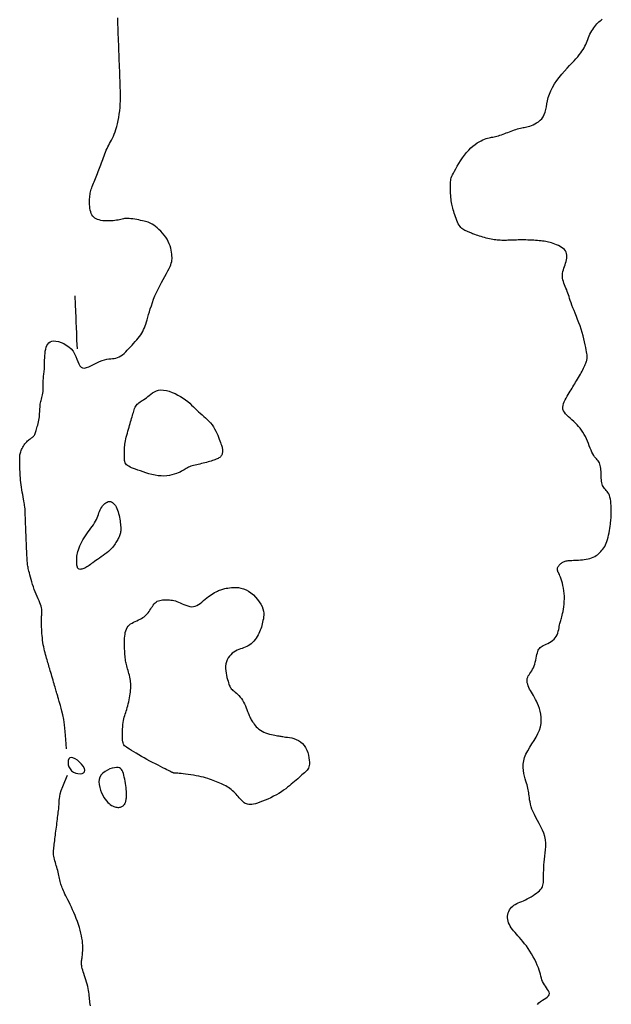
# Model space of a CAD drawing. Header units: millimetres. Extents: x 32690613 to 32693367, y 5343692 to 5344708.
# Tile 44 of 256: x 32692337 to 32692359, y 5343805 to 5343842. Entities that reach past the tile are written whole.
import ezdxf

# ---------------------------------------------------------------- set-up
doc = ezdxf.new("R2010")
doc.units = ezdxf.units.MM
doc.header["$LTSCALE"] = 20
doc.layers.add('02-DGM_HL_494.00', color=122, linetype='Continuous')
doc.layers.add('02-DGM_HL_494.50', color=132, linetype='Continuous')

msp = doc.modelspace()

# ---------------------------------------------------------------- linework, layer by layer
at = {"layer": '02-DGM_HL_494.00', "elevation": 494, "flags": 128}
msp.add_lwpolyline([(32692355.978, 5343804.798), (32692356.031, 5343804.858), (32692356.093, 5343804.911), (32692356.16, 5343804.958), (32692356.226, 5343805.001), (32692356.289, 5343805.042), (32692356.344, 5343805.082), (32692356.387, 5343805.122), (32692356.414, 5343805.165), (32692356.421, 5343805.211), (32692356.412, 5343805.261), (32692356.389, 5343805.314), (32692356.356, 5343805.369), (32692356.317, 5343805.426), (32692356.275, 5343805.485), (32692356.233, 5343805.546), (32692356.196, 5343805.607), (32692356.166, 5343805.668), (32692356.142, 5343805.731), (32692356.122, 5343805.796), (32692356.103, 5343805.864), (32692356.084, 5343805.935), (32692356.063, 5343806.012), (32692356.038, 5343806.094), (32692356.007, 5343806.183), (32692355.968, 5343806.279), (32692355.923, 5343806.381), (32692355.871, 5343806.486), (32692355.814, 5343806.593), (32692355.753, 5343806.699), (32692355.69, 5343806.804), (32692355.624, 5343806.905), (32692355.558, 5343807), (32692355.492, 5343807.087), (32692355.427, 5343807.168), (32692355.363, 5343807.243), (32692355.301, 5343807.313), (32692355.241, 5343807.379), (32692355.183, 5343807.442), (32692355.129, 5343807.504), (32692355.077, 5343807.565), (32692355.03, 5343807.625), (32692354.987, 5343807.686), (32692354.949, 5343807.747), (32692354.917, 5343807.808), (32692354.89, 5343807.87), (32692354.87, 5343807.932), (32692354.856, 5343807.994), (32692354.85, 5343808.056), (32692354.851, 5343808.119), (32692354.86, 5343808.18), (32692354.876, 5343808.241), (32692354.898, 5343808.3), (32692354.926, 5343808.355), (32692354.959, 5343808.407), (32692354.998, 5343808.455), (32692355.041, 5343808.497), (32692355.088, 5343808.534), (32692355.14, 5343808.565), (32692355.195, 5343808.594), (32692355.253, 5343808.62), (32692355.315, 5343808.646), (32692355.38, 5343808.672), (32692355.448, 5343808.701), (32692355.518, 5343808.733), (32692355.591, 5343808.769), (32692355.665, 5343808.809), (32692355.738, 5343808.852), (32692355.809, 5343808.897), (32692355.877, 5343808.943), (32692355.94, 5343808.99), (32692355.997, 5343809.035), (32692356.047, 5343809.079), (32692356.088, 5343809.12), (32692356.121, 5343809.16), (32692356.146, 5343809.2), (32692356.166, 5343809.241), (32692356.18, 5343809.284), (32692356.189, 5343809.332), (32692356.196, 5343809.384), (32692356.199, 5343809.443), (32692356.202, 5343809.51), (32692356.203, 5343809.583), (32692356.204, 5343809.664), (32692356.205, 5343809.751), (32692356.207, 5343809.844), (32692356.211, 5343809.942), (32692356.218, 5343810.045), (32692356.227, 5343810.153), (32692356.24, 5343810.265), (32692356.254, 5343810.38), (32692356.268, 5343810.498), (32692356.279, 5343810.619), (32692356.284, 5343810.741), (32692356.282, 5343810.865), (32692356.27, 5343810.989), (32692356.245, 5343811.113), (32692356.208, 5343811.236), (32692356.159, 5343811.359), (32692356.102, 5343811.48), (32692356.041, 5343811.598), (32692355.977, 5343811.714), (32692355.915, 5343811.827), (32692355.857, 5343811.936), (32692355.806, 5343812.041), (32692355.765, 5343812.141), (32692355.734, 5343812.236), (32692355.71, 5343812.326), (32692355.693, 5343812.412), (32692355.68, 5343812.492), (32692355.67, 5343812.567), (32692355.662, 5343812.637), (32692355.655, 5343812.702), (32692355.647, 5343812.762), (32692355.637, 5343812.819), (32692355.626, 5343812.874), (32692355.613, 5343812.93), (32692355.598, 5343812.988), (32692355.581, 5343813.051), (32692355.561, 5343813.12), (32692355.538, 5343813.198), (32692355.513, 5343813.285), (32692355.488, 5343813.382), (32692355.465, 5343813.486), (32692355.448, 5343813.598), (32692355.439, 5343813.714), (32692355.441, 5343813.835), (32692355.457, 5343813.959), (32692355.49, 5343814.086), (32692355.541, 5343814.213), (32692355.607, 5343814.34), (32692355.682, 5343814.468), (32692355.764, 5343814.597), (32692355.845, 5343814.725), (32692355.923, 5343814.853), (32692355.992, 5343814.981), (32692356.048, 5343815.108), (32692356.086, 5343815.235), (32692356.108, 5343815.359), (32692356.116, 5343815.482), (32692356.112, 5343815.601), (32692356.097, 5343815.715), (32692356.074, 5343815.825), (32692356.045, 5343815.928), (32692356.012, 5343816.024), (32692355.976, 5343816.113), (32692355.938, 5343816.195), (32692355.9, 5343816.27), (32692355.86, 5343816.341), (32692355.821, 5343816.408), (32692355.783, 5343816.473), (32692355.746, 5343816.535), (32692355.711, 5343816.596), (32692355.679, 5343816.657), (32692355.65, 5343816.718), (32692355.626, 5343816.779), (32692355.606, 5343816.838), (32692355.591, 5343816.896), (32692355.584, 5343816.951), (32692355.583, 5343817.005), (32692355.59, 5343817.056), (32692355.606, 5343817.104), (32692355.628, 5343817.151), (32692355.656, 5343817.197), (32692355.688, 5343817.243), (32692355.722, 5343817.291), (32692355.757, 5343817.342), (32692355.79, 5343817.398), (32692355.821, 5343817.458), (32692355.847, 5343817.525), (32692355.871, 5343817.596), (32692355.891, 5343817.67), (32692355.908, 5343817.745), (32692355.924, 5343817.819), (32692355.94, 5343817.89), (32692355.954, 5343817.956), (32692355.97, 5343818.016), (32692355.986, 5343818.068), (32692356.004, 5343818.112), (32692356.025, 5343818.15), (32692356.049, 5343818.183), (32692356.077, 5343818.213), (32692356.111, 5343818.24), (32692356.149, 5343818.265), (32692356.194, 5343818.29), (32692356.246, 5343818.316), (32692356.303, 5343818.343), (32692356.363, 5343818.373), (32692356.424, 5343818.406), (32692356.485, 5343818.442), (32692356.543, 5343818.482), (32692356.596, 5343818.528), (32692356.643, 5343818.579), (32692356.681, 5343818.635), (32692356.712, 5343818.696), (32692356.737, 5343818.76), (32692356.756, 5343818.826), (32692356.772, 5343818.891), (32692356.784, 5343818.954), (32692356.795, 5343819.013), (32692356.805, 5343819.067), (32692356.815, 5343819.115), (32692356.826, 5343819.158), (32692356.838, 5343819.198), (32692356.85, 5343819.238), (32692356.862, 5343819.279), (32692356.876, 5343819.324), (32692356.89, 5343819.374), (32692356.905, 5343819.433), (32692356.921, 5343819.501), (32692356.936, 5343819.577), (32692356.951, 5343819.661), (32692356.965, 5343819.752), (32692356.975, 5343819.847), (32692356.983, 5343819.946), (32692356.987, 5343820.047), (32692356.985, 5343820.149), (32692356.979, 5343820.251), (32692356.967, 5343820.351), (32692356.952, 5343820.449), (32692356.933, 5343820.543), (32692356.911, 5343820.632), (32692356.889, 5343820.714), (32692356.865, 5343820.789), (32692356.841, 5343820.856), (32692356.819, 5343820.913), (32692356.797, 5343820.961), (32692356.778, 5343821.002), (32692356.76, 5343821.037), (32692356.745, 5343821.067), (32692356.734, 5343821.094), (32692356.725, 5343821.118), (32692356.721, 5343821.142), (32692356.721, 5343821.166), (32692356.725, 5343821.19), (32692356.733, 5343821.215), (32692356.744, 5343821.239), (32692356.758, 5343821.263), (32692356.773, 5343821.287), (32692356.791, 5343821.31), (32692356.811, 5343821.332), (32692356.831, 5343821.353), (32692356.853, 5343821.373), (32692356.876, 5343821.391), (32692356.901, 5343821.409), (32692356.927, 5343821.425), (32692356.955, 5343821.439), (32692356.985, 5343821.451), (32692357.017, 5343821.462), (32692357.051, 5343821.471), (32692357.088, 5343821.478), (32692357.127, 5343821.483), (32692357.17, 5343821.487), (32692357.217, 5343821.491), (32692357.267, 5343821.494), (32692357.323, 5343821.496), (32692357.382, 5343821.499), (32692357.447, 5343821.501), (32692357.516, 5343821.504), (32692357.588, 5343821.509), (32692357.661, 5343821.515), (32692357.735, 5343821.523), (32692357.808, 5343821.534), (32692357.879, 5343821.548), (32692357.947, 5343821.565), (32692358.011, 5343821.586), (32692358.071, 5343821.611), (32692358.127, 5343821.64), (32692358.179, 5343821.671), (32692358.228, 5343821.706), (32692358.275, 5343821.744), (32692358.318, 5343821.784), (32692358.359, 5343821.826), (32692358.398, 5343821.87), (32692358.435, 5343821.917), (32692358.47, 5343821.967), (32692358.502, 5343822.02), (32692358.532, 5343822.078), (32692358.56, 5343822.14), (32692358.585, 5343822.207), (32692358.608, 5343822.28), (32692358.629, 5343822.359), (32692358.648, 5343822.442), (32692358.665, 5343822.527), (32692358.68, 5343822.612), (32692358.693, 5343822.696), (32692358.704, 5343822.777), (32692358.714, 5343822.851), (32692358.722, 5343822.919), (32692358.73, 5343822.977), (32692358.736, 5343823.029), (32692358.741, 5343823.076), (32692358.745, 5343823.12), (32692358.748, 5343823.165), (32692358.75, 5343823.213), (32692358.751, 5343823.265), (32692358.751, 5343823.326), (32692358.75, 5343823.395), (32692358.748, 5343823.471), (32692358.743, 5343823.552), (32692358.737, 5343823.636), (32692358.727, 5343823.719), (32692358.715, 5343823.799), (32692358.698, 5343823.873), (32692358.677, 5343823.94), (32692358.652, 5343823.996), (32692358.623, 5343824.045), (32692358.591, 5343824.086), (32692358.559, 5343824.123), (32692358.526, 5343824.157), (32692358.495, 5343824.191), (32692358.467, 5343824.226), (32692358.442, 5343824.264), (32692358.422, 5343824.308), (32692358.406, 5343824.356), (32692358.394, 5343824.408), (32692358.386, 5343824.464), (32692358.379, 5343824.522), (32692358.375, 5343824.582), (32692358.372, 5343824.644), (32692358.369, 5343824.706), (32692358.367, 5343824.768), (32692358.363, 5343824.83), (32692358.359, 5343824.891), (32692358.353, 5343824.949), (32692358.345, 5343825.006), (32692358.334, 5343825.059), (32692358.32, 5343825.109), (32692358.302, 5343825.154), (32692358.279, 5343825.195), (32692358.253, 5343825.232), (32692358.223, 5343825.269), (32692358.191, 5343825.306), (32692358.158, 5343825.345), (32692358.124, 5343825.388), (32692358.089, 5343825.438), (32692358.055, 5343825.494), (32692358.022, 5343825.56), (32692357.989, 5343825.634), (32692357.957, 5343825.713), (32692357.923, 5343825.797), (32692357.889, 5343825.884), (32692357.853, 5343825.972), (32692357.815, 5343826.06), (32692357.774, 5343826.146), (32692357.73, 5343826.228), (32692357.682, 5343826.307), (32692357.632, 5343826.382), (32692357.578, 5343826.455), (32692357.522, 5343826.524), (32692357.463, 5343826.59), (32692357.401, 5343826.654), (32692357.337, 5343826.715), (32692357.272, 5343826.774), (32692357.206, 5343826.831), (32692357.143, 5343826.888), (32692357.084, 5343826.944), (32692357.031, 5343827.001), (32692356.987, 5343827.059), (32692356.954, 5343827.118), (32692356.933, 5343827.181), (32692356.927, 5343827.246), (32692356.934, 5343827.314), (32692356.952, 5343827.383), (32692356.978, 5343827.453), (32692357.011, 5343827.524), (32692357.049, 5343827.593), (32692357.088, 5343827.661), (32692357.128, 5343827.727), (32692357.166, 5343827.789), (32692357.203, 5343827.849), (32692357.238, 5343827.907), (32692357.273, 5343827.964), (32692357.307, 5343828.02), (32692357.341, 5343828.075), (32692357.375, 5343828.131), (32692357.41, 5343828.188), (32692357.446, 5343828.246), (32692357.482, 5343828.306), (32692357.518, 5343828.366), (32692357.554, 5343828.426), (32692357.589, 5343828.486), (32692357.622, 5343828.545), (32692357.654, 5343828.603), (32692357.683, 5343828.659), (32692357.709, 5343828.712), (32692357.732, 5343828.763), (32692357.753, 5343828.811), (32692357.772, 5343828.857), (32692357.788, 5343828.9), (32692357.802, 5343828.94), (32692357.814, 5343828.976), (32692357.824, 5343829.01), (32692357.832, 5343829.04), (32692357.838, 5343829.069), (32692357.842, 5343829.098), (32692357.844, 5343829.131), (32692357.843, 5343829.168), (32692357.84, 5343829.213), (32692357.833, 5343829.266), (32692357.823, 5343829.331), (32692357.81, 5343829.409), (32692357.793, 5343829.498), (32692357.772, 5343829.596), (32692357.748, 5343829.704), (32692357.72, 5343829.817), (32692357.689, 5343829.936), (32692357.654, 5343830.058), (32692357.616, 5343830.181), (32692357.574, 5343830.304), (32692357.53, 5343830.426), (32692357.484, 5343830.547), (32692357.437, 5343830.664), (32692357.391, 5343830.777), (32692357.348, 5343830.886), (32692357.306, 5343830.989), (32692357.269, 5343831.085), (32692357.237, 5343831.174), (32692357.208, 5343831.256), (32692357.183, 5343831.332), (32692357.16, 5343831.404), (32692357.138, 5343831.471), (32692357.117, 5343831.536), (32692357.095, 5343831.599), (32692357.072, 5343831.661), (32692357.046, 5343831.722), (32692357.02, 5343831.784), (32692356.994, 5343831.845), (32692356.969, 5343831.907), (32692356.947, 5343831.969), (32692356.929, 5343832.031), (32692356.917, 5343832.093), (32692356.911, 5343832.155), (32692356.912, 5343832.217), (32692356.92, 5343832.28), (32692356.933, 5343832.343), (32692356.95, 5343832.407), (32692356.969, 5343832.47), (32692356.991, 5343832.533), (32692357.012, 5343832.597), (32692357.033, 5343832.66), (32692357.051, 5343832.723), (32692357.065, 5343832.786), (32692357.076, 5343832.848), (32692357.08, 5343832.908), (32692357.078, 5343832.966), (32692357.069, 5343833.023), (32692357.051, 5343833.076), (32692357.023, 5343833.127), (32692356.984, 5343833.174), (32692356.937, 5343833.217), (32692356.883, 5343833.257), (32692356.823, 5343833.293), (32692356.759, 5343833.326), (32692356.694, 5343833.356), (32692356.629, 5343833.382), (32692356.566, 5343833.405), (32692356.505, 5343833.424), (32692356.448, 5343833.441), (32692356.392, 5343833.455), (32692356.338, 5343833.466), (32692356.283, 5343833.476), (32692356.227, 5343833.484), (32692356.168, 5343833.492), (32692356.107, 5343833.499), (32692356.043, 5343833.505), (32692355.975, 5343833.511), (32692355.904, 5343833.517), (32692355.832, 5343833.522), (32692355.758, 5343833.526), (32692355.683, 5343833.53), (32692355.608, 5343833.533), (32692355.534, 5343833.535), (32692355.46, 5343833.536), (32692355.388, 5343833.536), (32692355.318, 5343833.535), (32692355.248, 5343833.534), (32692355.18, 5343833.532), (32692355.113, 5343833.53), (32692355.048, 5343833.528), (32692354.985, 5343833.525), (32692354.924, 5343833.523), (32692354.863, 5343833.521), (32692354.805, 5343833.519), (32692354.747, 5343833.518), (32692354.69, 5343833.518), (32692354.633, 5343833.519), (32692354.577, 5343833.521), (32692354.52, 5343833.524), (32692354.464, 5343833.529), (32692354.407, 5343833.535), (32692354.349, 5343833.543), (32692354.291, 5343833.553), (32692354.232, 5343833.564), (32692354.172, 5343833.577), (32692354.111, 5343833.591), (32692354.049, 5343833.607), (32692353.985, 5343833.624), (32692353.92, 5343833.643), (32692353.857, 5343833.662), (32692353.794, 5343833.682), (32692353.734, 5343833.701), (32692353.676, 5343833.72), (32692353.623, 5343833.739), (32692353.575, 5343833.756), (32692353.533, 5343833.771), (32692353.495, 5343833.785), (32692353.462, 5343833.799), (32692353.431, 5343833.811), (32692353.402, 5343833.824), (32692353.373, 5343833.836), (32692353.344, 5343833.849), (32692353.313, 5343833.863), (32692353.28, 5343833.878), (32692353.245, 5343833.895), (32692353.209, 5343833.915), (32692353.171, 5343833.939), (32692353.134, 5343833.967), (32692353.097, 5343834.001), (32692353.061, 5343834.041), (32692353.027, 5343834.088), (32692352.994, 5343834.143), (32692352.964, 5343834.203), (32692352.937, 5343834.269), (32692352.911, 5343834.337), (32692352.887, 5343834.407), (32692352.865, 5343834.477), (32692352.844, 5343834.544), (32692352.825, 5343834.608), (32692352.808, 5343834.668), (32692352.792, 5343834.724), (32692352.778, 5343834.777), (32692352.765, 5343834.83), (32692352.753, 5343834.884), (32692352.742, 5343834.939), (32692352.733, 5343834.999), (32692352.724, 5343835.063), (32692352.717, 5343835.134), (32692352.711, 5343835.209), (32692352.706, 5343835.287), (32692352.702, 5343835.366), (32692352.7, 5343835.445), (32692352.699, 5343835.521), (32692352.699, 5343835.594), (32692352.701, 5343835.66), (32692352.705, 5343835.719), (32692352.711, 5343835.773), (32692352.72, 5343835.824), (32692352.734, 5343835.875), (32692352.753, 5343835.928), (32692352.778, 5343835.985), (32692352.81, 5343836.05), (32692352.85, 5343836.124), (32692352.898, 5343836.21), (32692352.953, 5343836.305), (32692353.015, 5343836.406), (32692353.083, 5343836.51), (32692353.155, 5343836.616), (32692353.231, 5343836.72), (32692353.309, 5343836.819), (32692353.389, 5343836.91), (32692353.469, 5343836.991), (32692353.549, 5343837.063), (32692353.628, 5343837.125), (32692353.705, 5343837.179), (32692353.78, 5343837.225), (32692353.852, 5343837.264), (32692353.92, 5343837.296), (32692353.984, 5343837.322), (32692354.044, 5343837.343), (32692354.099, 5343837.359), (32692354.151, 5343837.372), (32692354.201, 5343837.383), (32692354.25, 5343837.392), (32692354.298, 5343837.401), (32692354.347, 5343837.411), (32692354.397, 5343837.422), (32692354.45, 5343837.436), (32692354.505, 5343837.452), (32692354.562, 5343837.47), (32692354.621, 5343837.49), (32692354.68, 5343837.511), (32692354.741, 5343837.533), (32692354.802, 5343837.556), (32692354.864, 5343837.579), (32692354.925, 5343837.602), (32692354.987, 5343837.625), (32692355.047, 5343837.647), (32692355.107, 5343837.669), (32692355.166, 5343837.688), (32692355.222, 5343837.706), (32692355.277, 5343837.723), (32692355.33, 5343837.736), (32692355.381, 5343837.748), (32692355.43, 5343837.757), (32692355.478, 5343837.766), (32692355.527, 5343837.775), (32692355.577, 5343837.786), (32692355.629, 5343837.799), (32692355.684, 5343837.815), (32692355.743, 5343837.836), (32692355.807, 5343837.862), (32692355.874, 5343837.894), (32692355.942, 5343837.933), (32692356.009, 5343837.978), (32692356.073, 5343838.032), (32692356.132, 5343838.093), (32692356.184, 5343838.164), (32692356.228, 5343838.244), (32692356.261, 5343838.334), (32692356.287, 5343838.432), (32692356.309, 5343838.538), (32692356.33, 5343838.651), (32692356.353, 5343838.769), (32692356.382, 5343838.891), (32692356.42, 5343839.016), (32692356.471, 5343839.143), (32692356.536, 5343839.27), (32692356.613, 5343839.397), (32692356.701, 5343839.523), (32692356.795, 5343839.646), (32692356.894, 5343839.765), (32692356.993, 5343839.879), (32692357.091, 5343839.987), (32692357.184, 5343840.088), (32692357.271, 5343840.182), (32692357.35, 5343840.268), (32692357.422, 5343840.348), (32692357.487, 5343840.423), (32692357.547, 5343840.494), (32692357.6, 5343840.562), (32692357.647, 5343840.627), (32692357.689, 5343840.692), (32692357.726, 5343840.756), (32692357.758, 5343840.82), (32692357.787, 5343840.883), (32692357.814, 5343840.947), (32692357.84, 5343841.01), (32692357.866, 5343841.074), (32692357.892, 5343841.138), (32692357.919, 5343841.201), (32692357.949, 5343841.265), (32692357.982, 5343841.328), (32692358.016, 5343841.39), (32692358.052, 5343841.45), (32692358.089, 5343841.507), (32692358.128, 5343841.561), (32692358.167, 5343841.611), (32692358.207, 5343841.657), (32692358.247, 5343841.698), (32692358.287, 5343841.735), (32692358.326, 5343841.768), (32692358.365, 5343841.799), (32692358.402, 5343841.829)], dxfattribs=at)
at = {"layer": '02-DGM_HL_494.50', "elevation": 494.5, "flags": 128}
for points in [[(32692338.256, 5343814.413), (32692338.238, 5343814.76), (32692338.214, 5343815.056), (32692338.186, 5343815.306), (32692338.155, 5343815.514), (32692338.123, 5343815.686), (32692338.091, 5343815.828), (32692338.061, 5343815.944), (32692338.034, 5343816.039), (32692338.011, 5343816.118), (32692337.991, 5343816.184), (32692337.975, 5343816.239), (32692337.962, 5343816.285), (32692337.95, 5343816.324), (32692337.94, 5343816.359), (32692337.931, 5343816.391), (32692337.921, 5343816.424), (32692337.911, 5343816.458), (32692337.901, 5343816.494), (32692337.889, 5343816.534), (32692337.877, 5343816.576), (32692337.863, 5343816.622), (32692337.849, 5343816.673), (32692337.833, 5343816.727), (32692337.815, 5343816.787), (32692337.797, 5343816.851), (32692337.777, 5343816.919), (32692337.756, 5343816.99), (32692337.735, 5343817.063), (32692337.713, 5343817.136), (32692337.692, 5343817.209), (32692337.672, 5343817.279), (32692337.652, 5343817.347), (32692337.633, 5343817.411), (32692337.615, 5343817.472), (32692337.598, 5343817.531), (32692337.582, 5343817.588), (32692337.565, 5343817.644), (32692337.548, 5343817.701), (32692337.531, 5343817.76), (32692337.514, 5343817.82), (32692337.495, 5343817.883), (32692337.476, 5343817.95), (32692337.457, 5343818.019), (32692337.438, 5343818.091), (32692337.42, 5343818.166), (32692337.403, 5343818.244), (32692337.388, 5343818.324), (32692337.374, 5343818.407), (32692337.362, 5343818.492), (32692337.353, 5343818.578), (32692337.345, 5343818.664), (32692337.339, 5343818.748), (32692337.334, 5343818.83), (32692337.33, 5343818.908), (32692337.327, 5343818.981), (32692337.324, 5343819.047), (32692337.322, 5343819.106), (32692337.32, 5343819.158), (32692337.319, 5343819.204), (32692337.318, 5343819.246), (32692337.318, 5343819.285), (32692337.319, 5343819.322), (32692337.321, 5343819.358), (32692337.324, 5343819.394), (32692337.329, 5343819.432), (32692337.333, 5343819.471), (32692337.337, 5343819.512), (32692337.339, 5343819.557), (32692337.338, 5343819.604), (32692337.334, 5343819.655), (32692337.325, 5343819.71), (32692337.31, 5343819.769), (32692337.288, 5343819.833), (32692337.262, 5343819.902), (32692337.231, 5343819.976), (32692337.196, 5343820.053), (32692337.16, 5343820.134), (32692337.122, 5343820.219), (32692337.085, 5343820.307), (32692337.049, 5343820.398), (32692337.015, 5343820.492), (32692336.984, 5343820.586), (32692336.955, 5343820.68), (32692336.929, 5343820.772), (32692336.906, 5343820.86), (32692336.884, 5343820.943), (32692336.866, 5343821.019), (32692336.85, 5343821.085), (32692336.836, 5343821.143), (32692336.824, 5343821.192), (32692336.815, 5343821.236), (32692336.807, 5343821.278), (32692336.8, 5343821.319), (32692336.794, 5343821.362), (32692336.789, 5343821.411), (32692336.785, 5343821.467), (32692336.78, 5343821.531), (32692336.776, 5343821.604), (32692336.772, 5343821.681), (32692336.768, 5343821.761), (32692336.765, 5343821.842), (32692336.761, 5343821.92), (32692336.759, 5343821.994), (32692336.756, 5343822.06), (32692336.754, 5343822.118), (32692336.752, 5343822.17), (32692336.75, 5343822.216), (32692336.748, 5343822.26), (32692336.746, 5343822.304), (32692336.745, 5343822.351), (32692336.743, 5343822.402), (32692336.74, 5343822.46), (32692336.738, 5343822.527), (32692336.735, 5343822.601), (32692336.732, 5343822.679), (32692336.729, 5343822.76), (32692336.725, 5343822.841), (32692336.722, 5343822.919), (32692336.719, 5343822.993), (32692336.717, 5343823.06), (32692336.715, 5343823.118), (32692336.713, 5343823.167), (32692336.711, 5343823.21), (32692336.71, 5343823.247), (32692336.708, 5343823.279), (32692336.707, 5343823.308), (32692336.706, 5343823.334), (32692336.705, 5343823.359), (32692336.704, 5343823.384), (32692336.703, 5343823.411), (32692336.701, 5343823.439), (32692336.698, 5343823.472), (32692336.694, 5343823.508), (32692336.688, 5343823.551), (32692336.681, 5343823.601), (32692336.671, 5343823.658), (32692336.659, 5343823.725), (32692336.646, 5343823.799), (32692336.631, 5343823.88), (32692336.615, 5343823.966), (32692336.599, 5343824.056), (32692336.583, 5343824.147), (32692336.569, 5343824.24), (32692336.556, 5343824.332), (32692336.545, 5343824.422), (32692336.536, 5343824.51), (32692336.529, 5343824.595), (32692336.523, 5343824.677), (32692336.518, 5343824.755), (32692336.515, 5343824.829), (32692336.512, 5343824.899), (32692336.509, 5343824.964), (32692336.507, 5343825.024), (32692336.505, 5343825.079), (32692336.503, 5343825.13), (32692336.502, 5343825.178), (32692336.501, 5343825.223), (32692336.501, 5343825.265), (32692336.501, 5343825.306), (32692336.502, 5343825.345), (32692336.504, 5343825.383), (32692336.507, 5343825.421), (32692336.512, 5343825.459), (32692336.518, 5343825.497), (32692336.527, 5343825.536), (32692336.538, 5343825.575), (32692336.552, 5343825.616), (32692336.569, 5343825.657), (32692336.59, 5343825.7), (32692336.614, 5343825.744), (32692336.641, 5343825.788), (32692336.67, 5343825.832), (32692336.7, 5343825.874), (32692336.732, 5343825.913), (32692336.764, 5343825.949), (32692336.797, 5343825.982), (32692336.829, 5343826.01), (32692336.86, 5343826.034), (32692336.891, 5343826.056), (32692336.92, 5343826.075), (32692336.948, 5343826.094), (32692336.974, 5343826.112), (32692336.997, 5343826.131), (32692337.019, 5343826.151), (32692337.037, 5343826.174), (32692337.054, 5343826.2), (32692337.069, 5343826.228), (32692337.082, 5343826.26), (32692337.095, 5343826.295), (32692337.107, 5343826.333), (32692337.12, 5343826.375), (32692337.133, 5343826.42), (32692337.147, 5343826.469), (32692337.162, 5343826.522), (32692337.178, 5343826.578), (32692337.193, 5343826.636), (32692337.207, 5343826.696), (32692337.22, 5343826.758), (32692337.231, 5343826.82), (32692337.24, 5343826.883), (32692337.247, 5343826.946), (32692337.252, 5343827.008), (32692337.255, 5343827.07), (32692337.258, 5343827.13), (32692337.261, 5343827.19), (32692337.265, 5343827.247), (32692337.27, 5343827.303), (32692337.277, 5343827.357), (32692337.287, 5343827.408), (32692337.299, 5343827.458), (32692337.311, 5343827.507), (32692337.325, 5343827.557), (32692337.339, 5343827.608), (32692337.351, 5343827.661), (32692337.363, 5343827.717), (32692337.372, 5343827.778), (32692337.379, 5343827.843), (32692337.383, 5343827.912), (32692337.386, 5343827.983), (32692337.387, 5343828.054), (32692337.388, 5343828.126), (32692337.389, 5343828.195), (32692337.39, 5343828.26), (32692337.393, 5343828.32), (32692337.396, 5343828.375), (32692337.401, 5343828.425), (32692337.407, 5343828.472), (32692337.413, 5343828.518), (32692337.419, 5343828.564), (32692337.424, 5343828.613), (32692337.429, 5343828.666), (32692337.432, 5343828.725), (32692337.434, 5343828.791), (32692337.436, 5343828.864), (32692337.437, 5343828.942), (32692337.438, 5343829.022), (32692337.441, 5343829.105), (32692337.445, 5343829.189), (32692337.453, 5343829.272), (32692337.463, 5343829.352), (32692337.478, 5343829.428), (32692337.498, 5343829.5), (32692337.524, 5343829.565), (32692337.557, 5343829.621), (32692337.598, 5343829.669), (32692337.649, 5343829.705), (32692337.71, 5343829.729), (32692337.782, 5343829.74), (32692337.866, 5343829.735), (32692337.958, 5343829.716), (32692338.056, 5343829.684), (32692338.156, 5343829.639), (32692338.254, 5343829.583), (32692338.348, 5343829.515), (32692338.433, 5343829.438), (32692338.506, 5343829.351), (32692338.565, 5343829.256), (32692338.613, 5343829.157), (32692338.652, 5343829.059), (32692338.688, 5343828.965), (32692338.723, 5343828.881), (32692338.762, 5343828.81), (32692338.807, 5343828.756), (32692338.864, 5343828.725), (32692338.934, 5343828.72), (32692339.016, 5343828.735), (32692339.107, 5343828.768), (32692339.205, 5343828.812), (32692339.306, 5343828.862), (32692339.408, 5343828.915), (32692339.508, 5343828.964), (32692339.604, 5343829.005), (32692339.693, 5343829.033), (32692339.775, 5343829.052), (32692339.852, 5343829.063), (32692339.924, 5343829.069), (32692339.993, 5343829.074), (32692340.058, 5343829.081), (32692340.121, 5343829.092), (32692340.183, 5343829.111), (32692340.245, 5343829.139), (32692340.306, 5343829.176), (32692340.367, 5343829.221), (32692340.427, 5343829.273), (32692340.487, 5343829.33), (32692340.548, 5343829.391), (32692340.608, 5343829.454), (32692340.668, 5343829.519), (32692340.728, 5343829.584), (32692340.787, 5343829.648), (32692340.845, 5343829.713), (32692340.901, 5343829.778), (32692340.954, 5343829.843), (32692341.004, 5343829.907), (32692341.051, 5343829.972), (32692341.092, 5343830.036), (32692341.129, 5343830.1), (32692341.162, 5343830.165), (32692341.191, 5343830.232), (32692341.217, 5343830.301), (32692341.243, 5343830.375), (32692341.268, 5343830.453), (32692341.293, 5343830.537), (32692341.319, 5343830.628), (32692341.348, 5343830.727), (32692341.38, 5343830.833), (32692341.414, 5343830.944), (32692341.452, 5343831.061), (32692341.493, 5343831.182), (32692341.539, 5343831.305), (32692341.589, 5343831.431), (32692341.644, 5343831.558), (32692341.704, 5343831.686), (32692341.768, 5343831.812), (32692341.832, 5343831.935), (32692341.897, 5343832.054), (32692341.96, 5343832.167), (32692342.019, 5343832.273), (32692342.072, 5343832.371), (32692342.118, 5343832.459), (32692342.155, 5343832.535), (32692342.183, 5343832.603), (32692342.204, 5343832.663), (32692342.219, 5343832.719), (32692342.227, 5343832.772), (32692342.231, 5343832.825), (32692342.231, 5343832.88), (32692342.227, 5343832.939), (32692342.22, 5343833.005), (32692342.211, 5343833.076), (32692342.198, 5343833.151), (32692342.18, 5343833.23), (32692342.156, 5343833.312), (32692342.127, 5343833.395), (32692342.091, 5343833.478), (32692342.047, 5343833.561), (32692341.995, 5343833.642), (32692341.937, 5343833.72), (32692341.873, 5343833.795), (32692341.807, 5343833.866), (32692341.739, 5343833.931), (32692341.672, 5343833.991), (32692341.606, 5343834.044), (32692341.544, 5343834.09), (32692341.487, 5343834.127), (32692341.434, 5343834.158), (32692341.383, 5343834.182), (32692341.334, 5343834.201), (32692341.284, 5343834.217), (32692341.232, 5343834.231), (32692341.177, 5343834.244), (32692341.116, 5343834.257), (32692341.05, 5343834.27), (32692340.98, 5343834.285), (32692340.906, 5343834.299), (32692340.832, 5343834.312), (32692340.757, 5343834.324), (32692340.685, 5343834.333), (32692340.617, 5343834.34), (32692340.554, 5343834.343), (32692340.498, 5343834.342), (32692340.447, 5343834.337), (32692340.4, 5343834.329), (32692340.354, 5343834.319), (32692340.308, 5343834.308), (32692340.259, 5343834.296), (32692340.207, 5343834.284), (32692340.148, 5343834.273), (32692340.083, 5343834.264), (32692340.011, 5343834.256), (32692339.934, 5343834.251), (32692339.856, 5343834.248), (32692339.776, 5343834.249), (32692339.698, 5343834.252), (32692339.622, 5343834.259), (32692339.551, 5343834.27), (32692339.486, 5343834.286), (32692339.427, 5343834.305), (32692339.374, 5343834.329), (32692339.327, 5343834.359), (32692339.285, 5343834.394), (32692339.249, 5343834.435), (32692339.219, 5343834.481), (32692339.193, 5343834.534), (32692339.172, 5343834.594), (32692339.156, 5343834.659), (32692339.144, 5343834.727), (32692339.136, 5343834.798), (32692339.131, 5343834.87), (32692339.128, 5343834.94), (32692339.128, 5343835.009), (32692339.13, 5343835.074), (32692339.134, 5343835.134), (32692339.139, 5343835.19), (32692339.146, 5343835.243), (32692339.155, 5343835.294), (32692339.165, 5343835.343), (32692339.178, 5343835.393), (32692339.194, 5343835.443), (32692339.211, 5343835.494), (32692339.231, 5343835.548), (32692339.253, 5343835.605), (32692339.277, 5343835.663), (32692339.302, 5343835.724), (32692339.328, 5343835.785), (32692339.354, 5343835.848), (32692339.38, 5343835.911), (32692339.406, 5343835.974), (32692339.432, 5343836.038), (32692339.456, 5343836.102), (32692339.481, 5343836.166), (32692339.504, 5343836.23), (32692339.528, 5343836.295), (32692339.552, 5343836.36), (32692339.575, 5343836.427), (32692339.599, 5343836.494), (32692339.624, 5343836.563), (32692339.649, 5343836.632), (32692339.674, 5343836.701), (32692339.701, 5343836.771), (32692339.728, 5343836.84), (32692339.757, 5343836.907), (32692339.786, 5343836.974), (32692339.818, 5343837.039), (32692339.85, 5343837.102), (32692339.884, 5343837.164), (32692339.918, 5343837.227), (32692339.953, 5343837.291), (32692339.988, 5343837.359), (32692340.023, 5343837.432), (32692340.057, 5343837.511), (32692340.09, 5343837.598), (32692340.121, 5343837.692), (32692340.151, 5343837.795), (32692340.179, 5343837.904), (32692340.204, 5343838.019), (32692340.226, 5343838.138), (32692340.246, 5343838.26), (32692340.262, 5343838.385), (32692340.275, 5343838.51), (32692340.284, 5343838.636), (32692340.289, 5343838.761), (32692340.292, 5343838.886), (32692340.292, 5343839.011), (32692340.29, 5343839.136), (32692340.286, 5343839.261), (32692340.282, 5343839.386), (32692340.277, 5343839.511), (32692340.272, 5343839.636), (32692340.268, 5343839.761), (32692340.263, 5343839.886), (32692340.258, 5343840.011), (32692340.253, 5343840.136), (32692340.248, 5343840.261), (32692340.243, 5343840.385), (32692340.238, 5343840.51), (32692340.233, 5343840.635), (32692340.228, 5343840.76), (32692340.224, 5343840.885), (32692340.219, 5343841.01), (32692340.214, 5343841.135), (32692340.209, 5343841.26), (32692340.204, 5343841.385), (32692340.199, 5343841.51), (32692340.194, 5343841.634), (32692340.19, 5343841.759), (32692340.188, 5343841.881)], [(32692338.669, 5343829.441), (32692338.656, 5343829.772), (32692338.646, 5343830.034), (32692338.638, 5343830.249), (32692338.63, 5343830.44), (32692338.623, 5343830.631), (32692338.614, 5343830.846), (32692338.604, 5343831.107), (32692338.591, 5343831.439)], [(32692339.162, 5343804.754), (32692339.154, 5343804.816), (32692339.145, 5343804.878), (32692339.138, 5343804.94), (32692339.132, 5343805.003), (32692339.126, 5343805.066), (32692339.119, 5343805.129), (32692339.112, 5343805.195), (32692339.104, 5343805.262), (32692339.093, 5343805.331), (32692339.08, 5343805.404), (32692339.063, 5343805.479), (32692339.043, 5343805.559), (32692339.019, 5343805.64), (32692338.994, 5343805.722), (32692338.967, 5343805.804), (32692338.941, 5343805.884), (32692338.916, 5343805.96), (32692338.892, 5343806.032), (32692338.872, 5343806.097), (32692338.856, 5343806.156), (32692338.844, 5343806.207), (32692338.836, 5343806.254), (32692338.83, 5343806.296), (32692338.827, 5343806.334), (32692338.827, 5343806.371), (32692338.828, 5343806.407), (32692338.831, 5343806.443), (32692338.835, 5343806.481), (32692338.841, 5343806.52), (32692338.847, 5343806.561), (32692338.853, 5343806.606), (32692338.858, 5343806.653), (32692338.864, 5343806.705), (32692338.869, 5343806.76), (32692338.872, 5343806.82), (32692338.874, 5343806.885), (32692338.874, 5343806.956), (32692338.871, 5343807.031), (32692338.866, 5343807.112), (32692338.857, 5343807.197), (32692338.844, 5343807.288), (32692338.827, 5343807.384), (32692338.804, 5343807.485), (32692338.777, 5343807.59), (32692338.745, 5343807.7), (32692338.708, 5343807.811), (32692338.669, 5343807.924), (32692338.627, 5343808.037), (32692338.583, 5343808.148), (32692338.538, 5343808.257), (32692338.492, 5343808.362), (32692338.447, 5343808.462), (32692338.402, 5343808.557), (32692338.358, 5343808.646), (32692338.316, 5343808.73), (32692338.276, 5343808.81), (32692338.238, 5343808.884), (32692338.204, 5343808.953), (32692338.173, 5343809.017), (32692338.145, 5343809.076), (32692338.121, 5343809.131), (32692338.101, 5343809.183), (32692338.082, 5343809.232), (32692338.066, 5343809.281), (32692338.051, 5343809.329), (32692338.038, 5343809.378), (32692338.025, 5343809.428), (32692338.013, 5343809.481), (32692338.001, 5343809.536), (32692337.988, 5343809.593), (32692337.976, 5343809.652), (32692337.962, 5343809.712), (32692337.948, 5343809.773), (32692337.932, 5343809.834), (32692337.916, 5343809.896), (32692337.898, 5343809.958), (32692337.879, 5343810.02), (32692337.86, 5343810.081), (32692337.842, 5343810.142), (32692337.824, 5343810.201), (32692337.809, 5343810.26), (32692337.795, 5343810.318), (32692337.785, 5343810.375), (32692337.778, 5343810.43), (32692337.775, 5343810.485), (32692337.775, 5343810.539), (32692337.777, 5343810.593), (32692337.781, 5343810.649), (32692337.786, 5343810.706), (32692337.793, 5343810.764), (32692337.801, 5343810.826), (32692337.809, 5343810.89), (32692337.818, 5343810.957), (32692337.826, 5343811.027), (32692337.835, 5343811.098), (32692337.845, 5343811.171), (32692337.854, 5343811.245), (32692337.864, 5343811.32), (32692337.873, 5343811.396), (32692337.883, 5343811.471), (32692337.892, 5343811.546), (32692337.902, 5343811.62), (32692337.911, 5343811.693), (32692337.92, 5343811.765), (32692337.929, 5343811.834), (32692337.937, 5343811.901), (32692337.945, 5343811.966), (32692337.953, 5343812.027), (32692337.96, 5343812.086), (32692337.967, 5343812.143), (32692337.973, 5343812.198), (32692337.978, 5343812.253), (32692337.983, 5343812.307), (32692337.986, 5343812.362), (32692337.989, 5343812.418), (32692337.991, 5343812.476), (32692337.996, 5343812.541), (32692338.007, 5343812.62), (32692338.029, 5343812.717), (32692338.064, 5343812.84), (32692338.118, 5343812.993), (32692338.194, 5343813.182), (32692338.295, 5343813.414)]]:
    msp.add_lwpolyline(points, dxfattribs=at)
for points in [[(32692342.652, 5343827.585), (32692342.741, 5343827.523), (32692342.822, 5343827.459), (32692342.897, 5343827.395), (32692342.968, 5343827.33), (32692343.035, 5343827.266), (32692343.1, 5343827.203), (32692343.164, 5343827.141), (32692343.228, 5343827.08), (32692343.293, 5343827.021), (32692343.36, 5343826.962), (32692343.427, 5343826.904), (32692343.492, 5343826.845), (32692343.557, 5343826.785), (32692343.619, 5343826.722), (32692343.678, 5343826.656), (32692343.734, 5343826.585), (32692343.785, 5343826.51), (32692343.831, 5343826.432), (32692343.874, 5343826.352), (32692343.912, 5343826.272), (32692343.947, 5343826.193), (32692343.978, 5343826.117), (32692344.006, 5343826.046), (32692344.031, 5343825.981), (32692344.052, 5343825.923), (32692344.071, 5343825.871), (32692344.088, 5343825.826), (32692344.101, 5343825.785), (32692344.112, 5343825.748), (32692344.121, 5343825.713), (32692344.127, 5343825.68), (32692344.131, 5343825.647), (32692344.132, 5343825.614), (32692344.132, 5343825.582), (32692344.128, 5343825.549), (32692344.122, 5343825.517), (32692344.113, 5343825.486), (32692344.101, 5343825.457), (32692344.087, 5343825.429), (32692344.068, 5343825.404), (32692344.047, 5343825.381), (32692344.022, 5343825.36), (32692343.993, 5343825.341), (32692343.961, 5343825.323), (32692343.926, 5343825.307), (32692343.887, 5343825.291), (32692343.844, 5343825.275), (32692343.799, 5343825.259), (32692343.749, 5343825.243), (32692343.697, 5343825.226), (32692343.641, 5343825.209), (32692343.584, 5343825.192), (32692343.525, 5343825.176), (32692343.464, 5343825.16), (32692343.403, 5343825.144), (32692343.341, 5343825.129), (32692343.279, 5343825.114), (32692343.218, 5343825.1), (32692343.158, 5343825.087), (32692343.099, 5343825.073), (32692343.042, 5343825.059), (32692342.988, 5343825.044), (32692342.937, 5343825.027), (32692342.89, 5343825.01), (32692342.847, 5343824.99), (32692342.807, 5343824.969), (32692342.768, 5343824.946), (32692342.728, 5343824.922), (32692342.686, 5343824.896), (32692342.64, 5343824.87), (32692342.59, 5343824.842), (32692342.532, 5343824.813), (32692342.467, 5343824.784), (32692342.393, 5343824.755), (32692342.313, 5343824.728), (32692342.225, 5343824.704), (32692342.132, 5343824.684), (32692342.033, 5343824.67), (32692341.928, 5343824.663), (32692341.82, 5343824.665), (32692341.707, 5343824.676), (32692341.592, 5343824.695), (32692341.476, 5343824.72), (32692341.361, 5343824.751), (32692341.249, 5343824.784), (32692341.141, 5343824.819), (32692341.039, 5343824.854), (32692340.944, 5343824.888), (32692340.858, 5343824.919), (32692340.781, 5343824.947), (32692340.712, 5343824.974), (32692340.652, 5343825.001), (32692340.6, 5343825.028), (32692340.556, 5343825.057), (32692340.52, 5343825.088), (32692340.491, 5343825.123), (32692340.47, 5343825.161), (32692340.455, 5343825.204), (32692340.445, 5343825.249), (32692340.44, 5343825.297), (32692340.437, 5343825.346), (32692340.438, 5343825.396), (32692340.439, 5343825.447), (32692340.441, 5343825.498), (32692340.442, 5343825.548), (32692340.442, 5343825.598), (32692340.443, 5343825.648), (32692340.445, 5343825.699), (32692340.448, 5343825.751), (32692340.452, 5343825.806), (32692340.458, 5343825.864), (32692340.468, 5343825.925), (32692340.48, 5343825.99), (32692340.494, 5343826.058), (32692340.511, 5343826.128), (32692340.53, 5343826.201), (32692340.55, 5343826.274), (32692340.57, 5343826.348), (32692340.591, 5343826.421), (32692340.612, 5343826.493), (32692340.633, 5343826.564), (32692340.652, 5343826.632), (32692340.672, 5343826.698), (32692340.69, 5343826.762), (32692340.708, 5343826.825), (32692340.726, 5343826.885), (32692340.743, 5343826.943), (32692340.759, 5343827), (32692340.775, 5343827.054), (32692340.791, 5343827.106), (32692340.807, 5343827.156), (32692340.825, 5343827.203), (32692340.844, 5343827.247), (32692340.866, 5343827.288), (32692340.891, 5343827.326), (32692340.919, 5343827.36), (32692340.951, 5343827.391), (32692340.987, 5343827.419), (32692341.026, 5343827.446), (32692341.068, 5343827.473), (32692341.113, 5343827.501), (32692341.161, 5343827.531), (32692341.212, 5343827.565), (32692341.264, 5343827.603), (32692341.318, 5343827.647), (32692341.375, 5343827.694), (32692341.435, 5343827.741), (32692341.499, 5343827.787), (32692341.568, 5343827.828), (32692341.644, 5343827.861), (32692341.726, 5343827.885), (32692341.815, 5343827.896), (32692341.913, 5343827.892), (32692342.017, 5343827.875), (32692342.125, 5343827.846), (32692342.235, 5343827.807), (32692342.344, 5343827.759), (32692342.452, 5343827.705), (32692342.555, 5343827.647)], [(32692340.168, 5343822.24), (32692340.145, 5343822.2), (32692340.12, 5343822.159), (32692340.093, 5343822.116), (32692340.063, 5343822.071), (32692340.028, 5343822.024), (32692339.988, 5343821.976), (32692339.944, 5343821.927), (32692339.893, 5343821.878), (32692339.835, 5343821.827), (32692339.773, 5343821.776), (32692339.706, 5343821.725), (32692339.638, 5343821.675), (32692339.568, 5343821.626), (32692339.499, 5343821.578), (32692339.432, 5343821.531), (32692339.369, 5343821.487), (32692339.311, 5343821.445), (32692339.257, 5343821.406), (32692339.207, 5343821.369), (32692339.16, 5343821.335), (32692339.115, 5343821.304), (32692339.073, 5343821.275), (32692339.031, 5343821.248), (32692338.99, 5343821.225), (32692338.949, 5343821.204), (32692338.909, 5343821.186), (32692338.87, 5343821.171), (32692338.833, 5343821.161), (32692338.798, 5343821.156), (32692338.766, 5343821.155), (32692338.738, 5343821.161), (32692338.714, 5343821.172), (32692338.695, 5343821.19), (32692338.681, 5343821.214), (32692338.67, 5343821.243), (32692338.662, 5343821.276), (32692338.656, 5343821.313), (32692338.653, 5343821.352), (32692338.65, 5343821.392), (32692338.648, 5343821.434), (32692338.647, 5343821.475), (32692338.646, 5343821.518), (32692338.646, 5343821.562), (32692338.649, 5343821.607), (32692338.653, 5343821.656), (32692338.661, 5343821.708), (32692338.673, 5343821.764), (32692338.689, 5343821.824), (32692338.71, 5343821.89), (32692338.735, 5343821.961), (32692338.765, 5343822.034), (32692338.799, 5343822.11), (32692338.837, 5343822.188), (32692338.879, 5343822.266), (32692338.924, 5343822.343), (32692338.971, 5343822.419), (32692339.022, 5343822.493), (32692339.074, 5343822.564), (32692339.126, 5343822.634), (32692339.178, 5343822.702), (32692339.228, 5343822.768), (32692339.275, 5343822.834), (32692339.318, 5343822.898), (32692339.356, 5343822.963), (32692339.388, 5343823.026), (32692339.415, 5343823.089), (32692339.439, 5343823.152), (32692339.461, 5343823.213), (32692339.482, 5343823.273), (32692339.503, 5343823.332), (32692339.527, 5343823.388), (32692339.554, 5343823.443), (32692339.586, 5343823.495), (32692339.621, 5343823.543), (32692339.66, 5343823.587), (32692339.701, 5343823.626), (32692339.744, 5343823.658), (32692339.788, 5343823.683), (32692339.832, 5343823.699), (32692339.875, 5343823.706), (32692339.917, 5343823.702), (32692339.958, 5343823.689), (32692339.996, 5343823.667), (32692340.033, 5343823.636), (32692340.068, 5343823.598), (32692340.1, 5343823.553), (32692340.13, 5343823.502), (32692340.157, 5343823.446), (32692340.182, 5343823.384), (32692340.203, 5343823.32), (32692340.222, 5343823.253), (32692340.239, 5343823.184), (32692340.254, 5343823.115), (32692340.266, 5343823.046), (32692340.277, 5343822.979), (32692340.285, 5343822.915), (32692340.293, 5343822.855), (32692340.298, 5343822.798), (32692340.302, 5343822.745), (32692340.304, 5343822.695), (32692340.304, 5343822.648), (32692340.302, 5343822.604), (32692340.298, 5343822.562), (32692340.292, 5343822.523), (32692340.283, 5343822.486), (32692340.272, 5343822.45), (32692340.259, 5343822.415), (32692340.244, 5343822.381), (32692340.227, 5343822.347), (32692340.209, 5343822.313), (32692340.189, 5343822.277)], [(32692342.477, 5343819.924), (32692342.542, 5343819.896), (32692342.61, 5343819.865), (32692342.68, 5343819.834), (32692342.751, 5343819.804), (32692342.822, 5343819.779), (32692342.894, 5343819.761), (32692342.965, 5343819.751), (32692343.034, 5343819.754), (32692343.102, 5343819.769), (32692343.167, 5343819.797), (32692343.231, 5343819.833), (32692343.294, 5343819.877), (32692343.356, 5343819.927), (32692343.417, 5343819.979), (32692343.478, 5343820.031), (32692343.538, 5343820.082), (32692343.599, 5343820.129), (32692343.659, 5343820.173), (32692343.718, 5343820.212), (32692343.776, 5343820.248), (32692343.831, 5343820.281), (32692343.884, 5343820.309), (32692343.934, 5343820.335), (32692343.979, 5343820.356), (32692344.021, 5343820.375), (32692344.06, 5343820.39), (32692344.098, 5343820.403), (32692344.136, 5343820.414), (32692344.177, 5343820.424), (32692344.222, 5343820.433), (32692344.272, 5343820.442), (32692344.33, 5343820.452), (32692344.397, 5343820.461), (32692344.471, 5343820.47), (32692344.552, 5343820.475), (32692344.638, 5343820.476), (32692344.729, 5343820.469), (32692344.822, 5343820.454), (32692344.917, 5343820.428), (32692345.013, 5343820.389), (32692345.107, 5343820.336), (32692345.2, 5343820.271), (32692345.288, 5343820.196), (32692345.371, 5343820.114), (32692345.446, 5343820.026), (32692345.513, 5343819.935), (32692345.57, 5343819.844), (32692345.615, 5343819.755), (32692345.647, 5343819.67), (32692345.667, 5343819.588), (32692345.677, 5343819.511), (32692345.679, 5343819.436), (32692345.674, 5343819.365), (32692345.664, 5343819.296), (32692345.651, 5343819.23), (32692345.636, 5343819.166), (32692345.621, 5343819.103), (32692345.605, 5343819.043), (32692345.589, 5343818.983), (32692345.57, 5343818.924), (32692345.55, 5343818.866), (32692345.526, 5343818.808), (32692345.5, 5343818.75), (32692345.469, 5343818.692), (32692345.434, 5343818.633), (32692345.396, 5343818.574), (32692345.353, 5343818.516), (32692345.307, 5343818.461), (32692345.258, 5343818.409), (32692345.206, 5343818.361), (32692345.153, 5343818.318), (32692345.097, 5343818.281), (32692345.04, 5343818.251), (32692344.981, 5343818.226), (32692344.922, 5343818.204), (32692344.862, 5343818.184), (32692344.801, 5343818.164), (32692344.74, 5343818.142), (32692344.678, 5343818.116), (32692344.617, 5343818.084), (32692344.556, 5343818.046), (32692344.497, 5343818), (32692344.441, 5343817.948), (32692344.389, 5343817.889), (32692344.343, 5343817.824), (32692344.304, 5343817.754), (32692344.273, 5343817.679), (32692344.252, 5343817.6), (32692344.242, 5343817.516), (32692344.241, 5343817.429), (32692344.248, 5343817.342), (32692344.261, 5343817.256), (32692344.278, 5343817.172), (32692344.297, 5343817.092), (32692344.317, 5343817.019), (32692344.336, 5343816.952), (32692344.353, 5343816.895), (32692344.368, 5343816.845), (32692344.383, 5343816.803), (32692344.398, 5343816.765), (32692344.416, 5343816.731), (32692344.436, 5343816.7), (32692344.459, 5343816.67), (32692344.488, 5343816.64), (32692344.523, 5343816.608), (32692344.563, 5343816.575), (32692344.606, 5343816.538), (32692344.652, 5343816.499), (32692344.7, 5343816.456), (32692344.748, 5343816.408), (32692344.795, 5343816.356), (32692344.84, 5343816.298), (32692344.882, 5343816.234), (32692344.921, 5343816.166), (32692344.957, 5343816.096), (32692344.99, 5343816.024), (32692345.02, 5343815.953), (32692345.048, 5343815.884), (32692345.073, 5343815.819), (32692345.096, 5343815.759), (32692345.117, 5343815.706), (32692345.136, 5343815.659), (32692345.154, 5343815.617), (32692345.172, 5343815.578), (32692345.191, 5343815.54), (32692345.211, 5343815.503), (32692345.234, 5343815.465), (32692345.259, 5343815.425), (32692345.288, 5343815.382), (32692345.321, 5343815.337), (32692345.359, 5343815.289), (32692345.4, 5343815.242), (32692345.446, 5343815.195), (32692345.497, 5343815.15), (32692345.553, 5343815.108), (32692345.614, 5343815.07), (32692345.681, 5343815.037), (32692345.751, 5343815.008), (32692345.823, 5343814.984), (32692345.895, 5343814.963), (32692345.966, 5343814.946), (32692346.033, 5343814.931), (32692346.096, 5343814.919), (32692346.151, 5343814.909), (32692346.199, 5343814.9), (32692346.241, 5343814.892), (32692346.279, 5343814.886), (32692346.316, 5343814.88), (32692346.354, 5343814.874), (32692346.396, 5343814.868), (32692346.445, 5343814.861), (32692346.502, 5343814.854), (32692346.57, 5343814.845), (32692346.647, 5343814.834), (32692346.73, 5343814.818), (32692346.816, 5343814.796), (32692346.903, 5343814.766), (32692346.987, 5343814.727), (32692347.067, 5343814.678), (32692347.139, 5343814.616), (32692347.202, 5343814.541), (32692347.254, 5343814.456), (32692347.298, 5343814.363), (32692347.333, 5343814.266), (32692347.36, 5343814.169), (32692347.379, 5343814.074), (32692347.391, 5343813.984), (32692347.397, 5343813.904), (32692347.397, 5343813.836), (32692347.392, 5343813.778), (32692347.381, 5343813.728), (32692347.364, 5343813.685), (32692347.342, 5343813.648), (32692347.316, 5343813.613), (32692347.285, 5343813.579), (32692347.249, 5343813.545), (32692347.209, 5343813.508), (32692347.165, 5343813.469), (32692347.117, 5343813.427), (32692347.067, 5343813.383), (32692347.013, 5343813.337), (32692346.957, 5343813.288), (32692346.899, 5343813.238), (32692346.839, 5343813.186), (32692346.778, 5343813.132), (32692346.715, 5343813.077), (32692346.648, 5343813.021), (32692346.579, 5343812.964), (32692346.505, 5343812.907), (32692346.426, 5343812.85), (32692346.342, 5343812.792), (32692346.251, 5343812.735), (32692346.154, 5343812.68), (32692346.051, 5343812.625), (32692345.945, 5343812.573), (32692345.839, 5343812.524), (32692345.733, 5343812.478), (32692345.631, 5343812.437), (32692345.534, 5343812.402), (32692345.445, 5343812.372), (32692345.365, 5343812.348), (32692345.293, 5343812.331), (32692345.228, 5343812.321), (32692345.171, 5343812.316), (32692345.119, 5343812.318), (32692345.071, 5343812.326), (32692345.027, 5343812.34), (32692344.986, 5343812.36), (32692344.946, 5343812.385), (32692344.908, 5343812.415), (32692344.87, 5343812.45), (32692344.833, 5343812.488), (32692344.795, 5343812.529), (32692344.757, 5343812.572), (32692344.719, 5343812.616), (32692344.679, 5343812.661), (32692344.637, 5343812.706), (32692344.594, 5343812.75), (32692344.549, 5343812.794), (32692344.502, 5343812.836), (32692344.454, 5343812.877), (32692344.405, 5343812.916), (32692344.355, 5343812.952), (32692344.303, 5343812.986), (32692344.251, 5343813.018), (32692344.197, 5343813.047), (32692344.142, 5343813.073), (32692344.085, 5343813.099), (32692344.027, 5343813.123), (32692343.968, 5343813.147), (32692343.907, 5343813.17), (32692343.845, 5343813.194), (32692343.78, 5343813.218), (32692343.713, 5343813.242), (32692343.644, 5343813.267), (32692343.571, 5343813.291), (32692343.494, 5343813.315), (32692343.413, 5343813.339), (32692343.327, 5343813.361), (32692343.236, 5343813.382), (32692343.139, 5343813.401), (32692343.039, 5343813.419), (32692342.938, 5343813.435), (32692342.838, 5343813.449), (32692342.742, 5343813.462), (32692342.653, 5343813.472), (32692342.573, 5343813.481), (32692342.503, 5343813.488), (32692342.447, 5343813.492), (32692342.403, 5343813.495), (32692342.369, 5343813.497), (32692342.343, 5343813.498), (32692342.323, 5343813.498), (32692342.308, 5343813.499), (32692342.295, 5343813.501), (32692342.284, 5343813.504), (32692342.271, 5343813.508), (32692342.256, 5343813.514), (32692342.237, 5343813.523), (32692342.213, 5343813.535), (32692342.183, 5343813.551), (32692342.145, 5343813.571), (32692342.097, 5343813.595), (32692342.039, 5343813.624), (32692341.97, 5343813.659), (32692341.89, 5343813.698), (32692341.802, 5343813.742), (32692341.706, 5343813.79), (32692341.605, 5343813.841), (32692341.5, 5343813.895), (32692341.394, 5343813.951), (32692341.286, 5343814.009), (32692341.18, 5343814.068), (32692341.076, 5343814.126), (32692340.976, 5343814.185), (32692340.881, 5343814.241), (32692340.792, 5343814.295), (32692340.71, 5343814.346), (32692340.637, 5343814.392), (32692340.574, 5343814.432), (32692340.522, 5343814.467), (32692340.48, 5343814.498), (32692340.447, 5343814.528), (32692340.422, 5343814.558), (32692340.403, 5343814.591), (32692340.389, 5343814.63), (32692340.38, 5343814.676), (32692340.373, 5343814.733), (32692340.369, 5343814.801), (32692340.366, 5343814.879), (32692340.365, 5343814.964), (32692340.366, 5343815.053), (32692340.369, 5343815.145), (32692340.374, 5343815.235), (32692340.382, 5343815.322), (32692340.392, 5343815.404), (32692340.404, 5343815.477), (32692340.419, 5343815.543), (32692340.435, 5343815.604), (32692340.453, 5343815.662), (32692340.472, 5343815.717), (32692340.491, 5343815.773), (32692340.511, 5343815.831), (32692340.53, 5343815.892), (32692340.549, 5343815.958), (32692340.568, 5343816.027), (32692340.586, 5343816.1), (32692340.602, 5343816.175), (32692340.618, 5343816.251), (32692340.632, 5343816.327), (32692340.645, 5343816.402), (32692340.656, 5343816.474), (32692340.665, 5343816.544), (32692340.672, 5343816.61), (32692340.677, 5343816.675), (32692340.679, 5343816.738), (32692340.68, 5343816.799), (32692340.677, 5343816.86), (32692340.672, 5343816.922), (32692340.664, 5343816.983), (32692340.653, 5343817.046), (32692340.64, 5343817.109), (32692340.625, 5343817.172), (32692340.609, 5343817.235), (32692340.592, 5343817.297), (32692340.575, 5343817.357), (32692340.558, 5343817.415), (32692340.543, 5343817.47), (32692340.528, 5343817.523), (32692340.516, 5343817.573), (32692340.504, 5343817.623), (32692340.494, 5343817.672), (32692340.485, 5343817.723), (32692340.477, 5343817.775), (32692340.47, 5343817.831), (32692340.464, 5343817.891), (32692340.459, 5343817.956), (32692340.454, 5343818.025), (32692340.45, 5343818.098), (32692340.447, 5343818.173), (32692340.445, 5343818.251), (32692340.444, 5343818.33), (32692340.444, 5343818.409), (32692340.445, 5343818.488), (32692340.448, 5343818.565), (32692340.454, 5343818.641), (32692340.462, 5343818.714), (32692340.474, 5343818.784), (32692340.491, 5343818.85), (32692340.513, 5343818.912), (32692340.542, 5343818.968), (32692340.578, 5343819.019), (32692340.621, 5343819.063), (32692340.671, 5343819.103), (32692340.727, 5343819.137), (32692340.785, 5343819.169), (32692340.846, 5343819.198), (32692340.908, 5343819.225), (32692340.968, 5343819.252), (32692341.026, 5343819.28), (32692341.08, 5343819.309), (32692341.131, 5343819.34), (32692341.178, 5343819.373), (32692341.222, 5343819.407), (32692341.263, 5343819.444), (32692341.301, 5343819.484), (32692341.336, 5343819.526), (32692341.37, 5343819.57), (32692341.401, 5343819.618), (32692341.431, 5343819.667), (32692341.461, 5343819.716), (32692341.491, 5343819.765), (32692341.522, 5343819.812), (32692341.555, 5343819.855), (32692341.59, 5343819.894), (32692341.629, 5343819.928), (32692341.671, 5343819.954), (32692341.717, 5343819.975), (32692341.766, 5343819.99), (32692341.817, 5343820), (32692341.869, 5343820.007), (32692341.923, 5343820.01), (32692341.977, 5343820.011), (32692342.031, 5343820.01), (32692342.084, 5343820.008), (32692342.137, 5343820.005), (32692342.19, 5343820), (32692342.244, 5343819.992), (32692342.299, 5343819.981), (32692342.356, 5343819.967), (32692342.415, 5343819.948)], [(32692338.455, 5343813.587), (32692338.526, 5343813.535), (32692338.607, 5343813.499), (32692338.691, 5343813.479), (32692338.772, 5343813.474), (32692338.845, 5343813.485), (32692338.903, 5343813.511), (32692338.942, 5343813.551), (32692338.954, 5343813.606), (32692338.937, 5343813.675), (32692338.894, 5343813.753), (32692338.831, 5343813.833), (32692338.755, 5343813.911), (32692338.671, 5343813.981), (32692338.586, 5343814.038), (32692338.505, 5343814.075), (32692338.435, 5343814.086), (32692338.381, 5343814.07), (32692338.344, 5343814.028), (32692338.323, 5343813.968), (32692338.318, 5343813.894), (32692338.329, 5343813.814), (32692338.355, 5343813.732), (32692338.397, 5343813.654)], [(32692339.669, 5343812.586), (32692339.717, 5343812.513), (32692339.765, 5343812.45), (32692339.813, 5343812.397), (32692339.86, 5343812.352), (32692339.907, 5343812.315), (32692339.952, 5343812.285), (32692339.997, 5343812.262), (32692340.04, 5343812.243), (32692340.082, 5343812.229), (32692340.121, 5343812.219), (32692340.159, 5343812.213), (32692340.195, 5343812.21), (32692340.229, 5343812.211), (32692340.261, 5343812.215), (32692340.291, 5343812.221), (32692340.319, 5343812.23), (32692340.344, 5343812.241), (32692340.367, 5343812.254), (32692340.388, 5343812.268), (32692340.406, 5343812.284), (32692340.423, 5343812.301), (32692340.437, 5343812.318), (32692340.45, 5343812.336), (32692340.461, 5343812.355), (32692340.47, 5343812.373), (32692340.477, 5343812.391), (32692340.483, 5343812.41), (32692340.488, 5343812.429), (32692340.492, 5343812.449), (32692340.496, 5343812.469), (32692340.5, 5343812.49), (32692340.503, 5343812.513), (32692340.508, 5343812.536), (32692340.512, 5343812.562), (32692340.516, 5343812.591), (32692340.519, 5343812.624), (32692340.521, 5343812.662), (32692340.522, 5343812.706), (32692340.52, 5343812.757), (32692340.516, 5343812.815), (32692340.51, 5343812.881), (32692340.501, 5343812.954), (32692340.491, 5343813.032), (32692340.478, 5343813.112), (32692340.464, 5343813.193), (32692340.449, 5343813.274), (32692340.433, 5343813.351), (32692340.416, 5343813.423), (32692340.399, 5343813.488), (32692340.381, 5343813.546), (32692340.358, 5343813.596), (32692340.331, 5343813.637), (32692340.297, 5343813.669), (32692340.255, 5343813.693), (32692340.203, 5343813.706), (32692340.139, 5343813.708), (32692340.063, 5343813.7), (32692339.977, 5343813.681), (32692339.888, 5343813.652), (32692339.798, 5343813.612), (32692339.712, 5343813.561), (32692339.634, 5343813.501), (32692339.569, 5343813.431), (32692339.52, 5343813.35), (32692339.492, 5343813.261), (32692339.482, 5343813.165), (32692339.489, 5343813.064), (32692339.509, 5343812.962), (32692339.539, 5343812.86), (32692339.578, 5343812.762), (32692339.622, 5343812.67)]]:
    msp.add_lwpolyline(points, close=True, dxfattribs=at)

doc.saveas('drawing.dxf')
